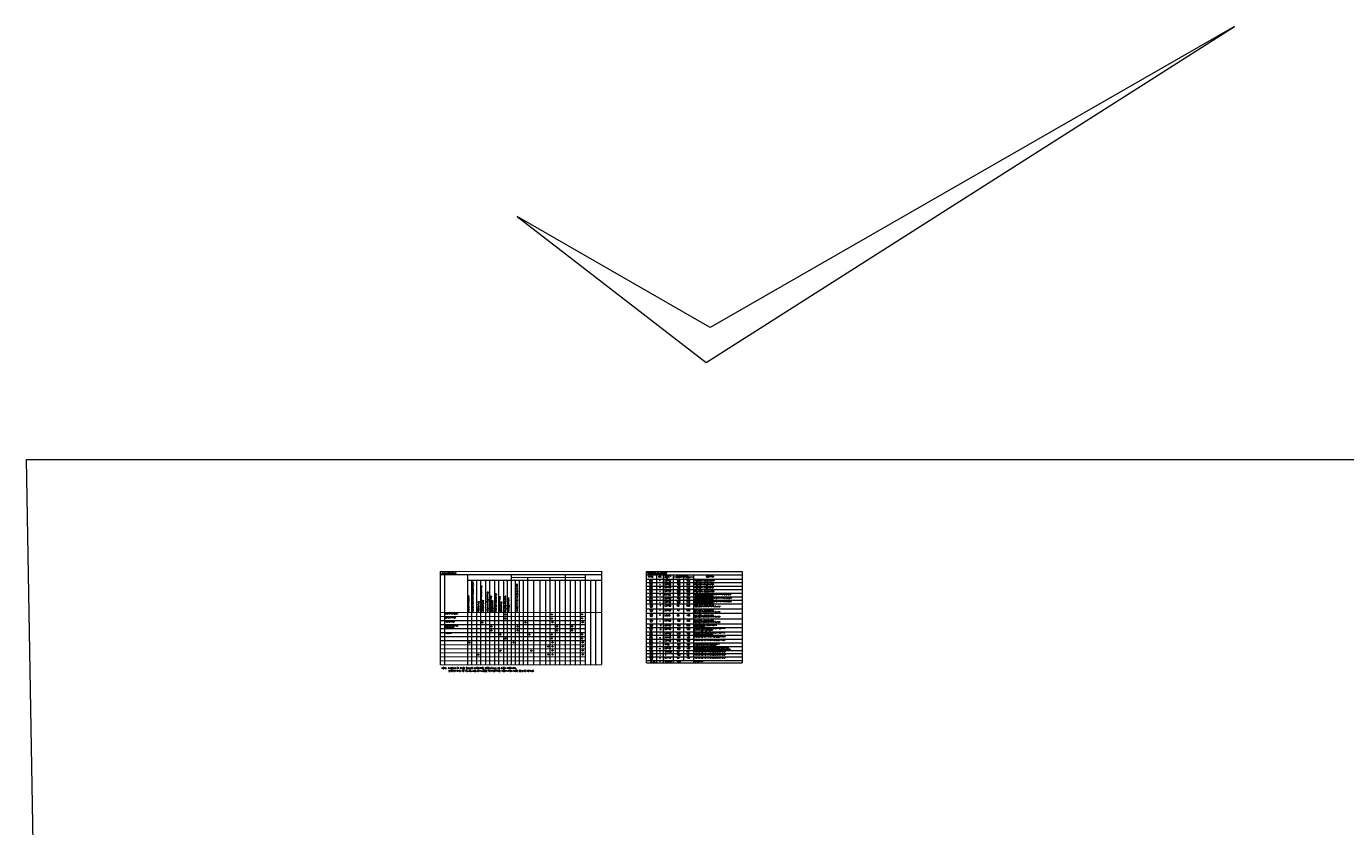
# Model space of a CAD drawing. Header units: inches. Extents: x 306235 to 1392759, y -66369 to 421098.
# Tile 83 of 91: x 315901 to 709605, y 182138 to 421098. Entities that reach past the tile are written whole.
import ezdxf
from ezdxf.enums import TextEntityAlignment as Align

# ---------------------------------------------------------------- set-up
doc = ezdxf.new("R2010")
doc.units = ezdxf.units.IN
doc.header["$LTSCALE"] = 1800
doc.header["$MEASUREMENT"] = 0
doc.linetypes.add('CENTER', pattern=[2, 1.25, -0.25, 0.25, -0.25])
doc.layers.get('0').update_dxf_attribs({"color": 253, "lineweight": 9})
for name, color, linetype, lineweight in [('1', 7, 'Continuous', 18), ('2CON', 1, 'Continuous', 13), ('A-WIN TAG', 3, 'Continuous', 13), ('A-WIN TAG TEXT', 3, 'Continuous', 13), ('CLAD-1', 3, 'Continuous', 15)]:
    doc.layers.add(name, color=color, linetype=linetype, lineweight=lineweight)
doc.layers.add('REV1', color=3, linetype='Continuous')
doc.layers.add('TEXT', color=3, linetype='Continuous')
doc.styles.add('COMPLEX', font='complex')
doc.styles.add('ROMANC', font='ROMANC.SHX')
doc.styles.add('ROMANS', font='romans.shx')
doc.styles.get("Standard").update_dxf_attribs({"font": 'arial.ttf'})

msp = doc.modelspace()

# ---------------------------------------------------------------- hatches: boundary and pattern name
at = {"layer": 'CLAD-1'}
h = msp.add_hatch(color=256, dxfattribs=at)
h.dxf.hatch_style = 1
h.paths.add_polyline_path([(459045.9, 245493.9, 1), (458678.2, 245493.9, 1)])
h = msp.add_hatch(color=256, dxfattribs=at)
h.dxf.hatch_style = 1
h.paths.add_polyline_path([(459046, 244293.9, 1), (458678.3, 244293.9, 1)])
h = msp.add_hatch(color=256, dxfattribs=at)
h.dxf.hatch_style = 1
h.paths.add_polyline_path([(472911.8, 245515, 1), (472544.1, 245515, 1)])
h = msp.add_hatch(color=256, dxfattribs=at)
h.dxf.hatch_style = 1
h.paths.add_polyline_path([(472911.9, 244315, 1), (472544.2, 244315, 1)])
h = msp.add_hatch(color=256, dxfattribs=at)
h.dxf.hatch_style = 1
h.paths.add_polyline_path([(481894.3, 245528.6, 1), (481526.6, 245528.6, 1)])
h = msp.add_hatch(color=256, dxfattribs=at)
h.dxf.hatch_style = 1
h.paths.add_polyline_path([(481894.4, 244328.6, 1), (481526.7, 244328.6, 1)])
h = msp.add_hatch(color=256, dxfattribs=at)
h.dxf.hatch_style = 1
h.paths.add_polyline_path([(452146, 243083.4, 1), (451778.3, 243083.4, 1)])
h = msp.add_hatch(color=256, dxfattribs=at)
h.dxf.hatch_style = 1
h.paths.add_polyline_path([(454846.1, 241887.5, 1), (454478.4, 241887.5, 1)])
h = msp.add_hatch(color=256, dxfattribs=at)
h.dxf.hatch_style = 1
h.paths.add_polyline_path([(454846.2, 240687.5, 1), (454478.5, 240687.5, 1)])
h = msp.add_hatch(color=256, dxfattribs=at)
h.dxf.hatch_style = 1
h.paths.add_polyline_path([(462646.2, 241899.4, 1), (462278.5, 241899.4, 1)])
h = msp.add_hatch(color=256, dxfattribs=at)
h.dxf.hatch_style = 1
h.paths.add_polyline_path([(462646.3, 240699.4, 1), (462278.6, 240699.4, 1)])
h = msp.add_hatch(color=256, dxfattribs=at)
h.dxf.hatch_style = 1
h.paths.add_polyline_path([(465046.1, 243112.6, 1), (464678.4, 243112.6, 1)])
h = msp.add_hatch(color=256, dxfattribs=at)
h.dxf.hatch_style = 1
h.paths.add_polyline_path([(473089.8, 243151.5, 1), (472722.1, 243151.5, 1)])
h = msp.add_hatch(color=256, dxfattribs=at)
h.dxf.hatch_style = 1
h.paths.add_polyline_path([(474416.8, 241917.3, 1), (474049.1, 241917.3, 1)])
h = msp.add_hatch(color=256, dxfattribs=at)
h.dxf.hatch_style = 1
h.paths.add_polyline_path([(474416.9, 240717.3, 1), (474049.2, 240717.3, 1)])
h = msp.add_hatch(color=256, dxfattribs=at)
h.dxf.hatch_style = 1
h.paths.add_polyline_path([(478926.6, 241924.1, 1), (478558.9, 241924.1, 1)])
h = msp.add_hatch(color=256, dxfattribs=at)
h.dxf.hatch_style = 1
h.paths.add_polyline_path([(478926.7, 240724.1, 1), (478559, 240724.1, 1)])
h = msp.add_hatch(color=256, dxfattribs=at)
h.dxf.hatch_style = 1
h.paths.add_polyline_path([(482072.4, 243153.9, 1), (481704.7, 243153.9, 1)])
h = msp.add_hatch(color=256, dxfattribs=at)
h.dxf.hatch_style = 1
h.paths.add_polyline_path([(448247.4, 237088.4, 1), (447879.7, 237088.4, 1)])
h = msp.add_hatch(color=256, dxfattribs=at)
h.dxf.hatch_style = 1
h.paths.add_polyline_path([(457546.3, 239491.6, 1), (457178.6, 239491.6, 1)])
h = msp.add_hatch(color=256, dxfattribs=at)
h.dxf.hatch_style = 1
h.paths.add_polyline_path([(459046.3, 238293.9, 1), (458678.6, 238293.9, 1)])
h = msp.add_hatch(color=256, dxfattribs=at)
h.dxf.hatch_style = 1
h.paths.add_polyline_path([(461447.5, 237103.7, 1), (461079.8, 237103.7, 1)])
h = msp.add_hatch(color=256, dxfattribs=at)
h.dxf.hatch_style = 1
h.paths.add_polyline_path([(466246.4, 239504.9, 1), (465878.7, 239504.9, 1)])
h = msp.add_hatch(color=256, dxfattribs=at)
h.dxf.hatch_style = 1
h.paths.add_polyline_path([(472912.1, 239515, 1), (472544.4, 239515, 1)])
h = msp.add_hatch(color=256, dxfattribs=at)
h.dxf.hatch_style = 1
h.paths.add_polyline_path([(472912.2, 238315, 1), (472544.5, 238315, 1)])
h = msp.add_hatch(color=256, dxfattribs=at)
h.dxf.hatch_style = 1
h.paths.add_polyline_path([(473091.3, 237151.5, 1), (472723.6, 237151.5, 1)])
h = msp.add_hatch(color=256, dxfattribs=at)
h.dxf.hatch_style = 1
h.paths.add_polyline_path([(481894.7, 239528.6, 1), (481527, 239528.6, 1)])
h = msp.add_hatch(color=256, dxfattribs=at)
h.dxf.hatch_style = 1
h.paths.add_polyline_path([(481894.8, 238328.6, 1), (481527.1, 238328.6, 1)])
h = msp.add_hatch(color=256, dxfattribs=at)
h.dxf.hatch_style = 1
h.paths.add_polyline_path([(482073.8, 237154, 1), (481706.1, 237154, 1)])
h = msp.add_hatch(color=256, dxfattribs=at)
h.dxf.hatch_style = 1
h.paths.add_polyline_path([(450949.3, 233488.4, 1), (450581.6, 233488.4, 1)])
h = msp.add_hatch(color=256, dxfattribs=at)
h.dxf.hatch_style = 1
h.paths.add_polyline_path([(457549.3, 234688.4, 1), (457181.6, 234688.4, 1)])
h = msp.add_hatch(color=256, dxfattribs=at)
h.dxf.hatch_style = 1
h.paths.add_polyline_path([(466768.3, 234687.3, 1), (466400.6, 234687.3, 1)])
h = msp.add_hatch(color=256, dxfattribs=at)
h.dxf.hatch_style = 1
h.paths.add_polyline_path([(471784.9, 235951.5, 1), (471417.2, 235951.5, 1)])
h = msp.add_hatch(color=256, dxfattribs=at)
h.dxf.hatch_style = 1
h.paths.add_polyline_path([(471784.9, 233551.5, 1), (471417.2, 233551.5, 1)])
h = msp.add_hatch(color=256, dxfattribs=at)
h.dxf.hatch_style = 1
h.paths.add_polyline_path([(473093.2, 235951.5, 1), (472725.5, 235951.5, 1)])
h = msp.add_hatch(color=256, dxfattribs=at)
h.dxf.hatch_style = 1
h.paths.add_polyline_path([(473093.2, 234751.5, 1), (472725.5, 234751.5, 1)])
h = msp.add_hatch(color=256, dxfattribs=at)
h.dxf.hatch_style = 1
h.paths.add_polyline_path([(473093.2, 233551.5, 1), (472725.5, 233551.5, 1)])
h = msp.add_hatch(color=256, dxfattribs=at)
h.dxf.hatch_style = 1
h.paths.add_polyline_path([(482075.7, 235954, 1), (481708, 235954, 1)])
h = msp.add_hatch(color=256, dxfattribs=at)
h.dxf.hatch_style = 1
h.paths.add_polyline_path([(482075.7, 234754, 1), (481708, 234754, 1)])
h = msp.add_hatch(color=256, dxfattribs=at)
h.dxf.hatch_style = 1
h.paths.add_polyline_path([(482075.7, 233554, 1), (481708, 233554, 1)])

# ---------------------------------------------------------------- linework, layer by layer
msp.add_lwpolyline([(315901, 291721.5), (758671.1, 291721.5), (762675.6, 62780.7), (319905.6, 62780.7)], close=True)
at = {"layer": '1'}
for p, q in [((439502.5, 257317.4, 0), (487528.2, 257383, -2.4)), ((487528.2, 257383, -2.4), (439502.5, 257317.4, 0)), ((487528.2, 257383, -2.4), (439502.5, 257317.4, 0)), ((440712.4, 257317.4, 0), (440713.9, 230473.2, -1.6)), ((447497, 257317.4, 0), (447498.5, 230482.5, -1.6)), ((460698.6, 230500.5, -5.5), (460697.1, 257332.8, -3.9)), ((460697.1, 256542, -5.7), (482677.5, 256609.4, -2.4)), ((465497.1, 256606.9, -10.9), (465498.6, 230507, -12.7)), ((472162.9, 256606.9, 0.1), (472164.4, 230516.1, -0.8)), ((476677.5, 257383, -4.5), (476679, 230522.3, -3.3)), ((482677.5, 257383, -2.4), (482679, 230530.5, -4.1)), ((487528.2, 258382.8, -2.4), (487523, 230537.1, -5.4)), ((487528.2, 258382.8, -2.4), (487523, 230537.1, -5.4)), ((487528.2, 258382.8, -2.4), (487523, 230537.1, -5.4)), ((487528.2, 258382.8, -2.4), (487523, 230537.1, -5.4)), ((500971.4, 258317.2), (524062.1, 258317.2)), ((500971.4, 257317.4), (529474.3, 257317.4)), ((500971.4, 256059.2), (529474.3, 256059.2)), ((500971.4, 256059.2), (529474.3, 256059.2)), ((500971.4, 256059.2), (529474.3, 256059.2)), ((503971.4, 257317.4), (503971.4, 231043.1)), ((505971.4, 257317.4), (505971.4, 231043.1)), ((508971.4, 257317.4), (508971.4, 231043.1)), ((508971.4, 256777.2), (514971.4, 256777.2)), ((511971.4, 256777.2), (511971.4, 231779.5)), ((514971.4, 257317.4), (514971.4, 231043.1)), ((487528.2, 255679.3, -2.4), (447497, 255613.7, 0)), ((448697, 255613.7, 0.5), (448698.5, 230484.1, -35.5)), ((450197, 255613.7, 0.5), (450198.5, 230486.1, -35.5)), ((451397, 255613.7, 0.5), (451398.5, 230487.8, -35.5)), ((452897, 255613.7, 0.5), (452898.5, 230489.8, -35.5)), ((452897, 255613.7, 0.5), (452898.5, 230489.8, -35.5)), ((454097, 255613.7, 0.5), (454098.5, 230491.5, -35.4)), ((455597, 255613.7, 0.5), (455598.5, 230493.5, -35.4)), ((456797, 255613.7, 0.5), (456798.5, 230495.2, -35.4)), ((456797, 255613.7, 0.5), (456798.5, 230495.2, -35.4)), ((458297, 255613.7, 0.5), (458298.5, 230497.2, -35.4)), ((459362, 255630.7, 0.3), (459363.4, 230498.7, -35.6)), ((461898.6, 230502.1, -4.7), (461897.1, 255676.8, -2.9)), ((461898.6, 230502.1, -4.6), (461897.1, 255629.1, -2.9)), ((463098.6, 230503.8, 0.2), (463097.1, 255676.8, 2)), ((464298.6, 230505.4, -17.6), (464297.1, 255676.8, -15.9)), ((467216, 255676.8, 2.2), (467217.5, 230509.4, 0.4)), ((469153.7, 255676.8, 3.2), (469155.2, 230512, 0.6)), ((470854.6, 255676.8, 8), (470856.1, 230514.4, 5.3)), ((472162.9, 255676.8, 1.2), (472164.4, 230516.1, -0.6)), ((473667.7, 255676.8, 4.3), (473669.2, 230518.2, 2.5)), ((473667.7, 255676.8, 4.3), (473669.2, 230518.2, 2.5)), ((474997.6, 255679, -1.6), (474999.1, 230520, -3.4)), ((474997.6, 255679, -1.6), (474999.1, 230520, -3.4)), ((476677.5, 255679.3, -2.3), (476679, 230522.3, -4.1)), ((476677.5, 255679.3, -2.3), (476679, 230522.3, -4.1)), ((478177.5, 255679.3, -1.9), (478179, 230524.4, -3.7)), ((479661.5, 255679.3, -1.9), (479663, 230526.4, -3.7)), ((481145.5, 255679.3, -1.9), (481147, 230528.4, -3.7)), ((482677.5, 255679.3, -2.4), (482679, 230530.5, -4.2)), ((482677.5, 255679.3, -2.4), (482679, 230530.5, -4.2)), ((482677.5, 255679.3, -2.4), (482679, 230530.5, -4.2)), ((482677.5, 255679.3, -2.4), (482679, 230530.5, -4.2)), ((484271, 255679.3, -2.4), (484272.5, 230532.7, -4.2)), ((484271, 255679.3, -2.4), (484272.5, 230532.7, -4.2)), ((485771, 255679.3, -2.4), (485772.5, 230534.7, -4.2)), ((485771, 255679.3, -2.4), (485772.5, 230534.7, -4.2)), ((500971.4, 255009.4), (529474.3, 255009.4)), ((500971.4, 255009.4), (529474.3, 255009.4)), ((500971.4, 253959.6), (529474.3, 253959.6)), ((500971.4, 252909.8), (529474.3, 252909.8)), ((500971.4, 252909.8), (529474.3, 252909.8)), ((500971.4, 251860), (529474.3, 251860)), ((500971.4, 250779.5), (529474.3, 250779.5)), ((500971.4, 250779.5), (529474.3, 250779.5)), ((500971.4, 249729.7), (529474.3, 249729.7)), ((500971.4, 249729.7), (529474.3, 249729.7)), ((500971.4, 248679.9), (529474.3, 248679.9)), ((500971.4, 248679.9), (529474.3, 248679.9)), ((500971.4, 248679.9), (529474.3, 248679.9)), ((439502.5, 246071.5, 0), (487528.2, 246137.1, -2.4)), ((439502.5, 244871.5, 0), (482677.5, 244937.1, -3.2)), ((500959.3, 245856.9), (529462.2, 245856.9)), ((500971.4, 247220.5), (529474.3, 247220.5)), ((500971.4, 244168.3), (529474.3, 244168.3)), ((439502.5, 243671.5, 0), (482677.5, 243737.1, -3.2)), ((439502.5, 242471.5, 0), (482677.5, 242537.1, -3.2)), ((439502.5, 241271.5, 0), (482677.5, 241337.1, -3.2)), ((500971.4, 242716), (529474.3, 242716)), ((500971.4, 241643.9), (529474.3, 241643.9)), ((500971.4, 241643.9), (529474.3, 241643.9)), ((500971.4, 240344.8), (529474.3, 240344.8)), ((439502.5, 240071.5, 0), (482677.5, 240137.1, -3.2)), ((439502.5, 240071.5, 0), (482677.5, 240137.1, -3.2)), ((439502.5, 238871.5, 0), (482677.5, 238937.1, -3.2)), ((439502.5, 237671.5, 0), (482677.6, 237737.1, -3.2)), ((439503.9, 236471.5, 0), (482678.9, 236537.1, -3.2)), ((500971.4, 239262.1), (529474.3, 239262.1)), ((500971.4, 239262.1), (529474.3, 239262.1)), ((500971.4, 238071.2), (529474.3, 238071.2)), ((500971.4, 237007.4), (529474.3, 237007.4)), ((439503.9, 235271.5, 0), (482679, 235337.1, -3.2)), ((439505.7, 234071.5, 0), (482680.7, 234137.1, -3.2)), ((439505.7, 232871.5, 0), (482680.7, 232937.1, -3.2)), ((500971.4, 235924.7), (529474.3, 235924.7)), ((500971.4, 235924.7), (529474.3, 235924.7)), ((500971.4, 234733.8), (529474.3, 234733.8)), ((500971.4, 234733.8), (529474.3, 234733.8)), ((500971.4, 234733.8), (529474.3, 234733.8)), ((500971.4, 234733.8), (529474.3, 234733.8)), ((500971.4, 233790.4), (529474.3, 233790.4)), ((500971.4, 232847), (529474.3, 232847)), ((439498.6, 230471.5, -0.9), (487524.3, 230537.1, -5.2)), ((439505.7, 231671.5, 0), (482680.7, 231737.1, -3.2)), ((439505.7, 230471.5, 0), (482680.7, 230537.1, -3.2)), ((500971.4, 231779.5), (529474.3, 231779.5)), ((500971.4, 231043.1), (529474.3, 231043.1))]:
    msp.add_line(p, q, dxfattribs=at)
for points in [[(462370.1, 364301.8), (518779.1, 320754.5), (676491.9, 421098.3), (519968.3, 331211.1), (462370.1, 364301.8)], [(439503.9, 230471.5), (439502.5, 258317.2), (487528.2, 258382.8)], [(500971.4, 231043.1), (500971.4, 258317.2), (529474.3, 258317.2), (529474.3, 231043.1)]]:
    msp.add_lwpolyline(points, dxfattribs=at)
at = {"layer": '2CON'}
for p, q in [((502747.3, 255502.4, 0.1), (501847.3, 255502.4, 0.1)), ((502747.3, 254505.2, 0.1), (501847.3, 254505.2, 0.1)), ((502747.3, 253465.8, 0.1), (501847.3, 253465.8, 0.1)), ((502747.3, 252416, 0.1), (501847.3, 252416, 0.1)), ((502747.3, 251359.4, 0.1), (501847.3, 251359.4, 0.1)), ((502747.3, 250280.6, 0.1), (501847.3, 250280.6, 0.1)), ((502747.3, 249230.8, 0.1), (501847.3, 249230.8, 0.1)), ((502847.9, 248097.3, 0.1), (501947.9, 248097.3, 0.1)), ((502847.9, 246728.2, 0.1), (501947.9, 246728.2, 0.1)), ((502847.9, 245242, 0.1), (501947.9, 245242, 0.1)), ((502747.3, 241063.7, 0.1), (501847.3, 241063.7, 0.1)), ((502847.9, 243676, 0.1), (501947.9, 243676, 0.1)), ((502847.9, 242223.8, 0.1), (501947.9, 242223.8, 0.1)), ((502747.3, 239764.6, 0.1), (501847.3, 239764.6, 0.1)), ((502747.3, 238626.7, 0.1), (501847.3, 238626.7, 0.1)), ((502747.3, 237562.9, 0.1), (501847.3, 237562.9, 0.1)), ((502747.3, 236506.8, 0.1), (501847.3, 236506.8, 0.1)), ((502747.3, 235289.3, 0.1), (501847.3, 235289.3, 0.1)), ((502847.9, 234238.7, 0.1), (501947.9, 234238.7, 0.1)), ((502847.9, 233295.3, 0.1), (501947.9, 233295.3, 0.1)), ((502847.9, 232404.5, 0.1), (501947.9, 232404.5, 0.1))]:
    msp.add_line(p, q, dxfattribs=at)
at = {"layer": 'A-WIN TAG', "elevation": 0.1}
for points in [[(502072.3, 255892.1), (501847.3, 255502.4), (502072.3, 255112.7), (502522.3, 255112.7), (502747.3, 255502.4), (502522.3, 255892.1)], [(502072.3, 254894.9), (501847.3, 254505.2), (502072.3, 254115.5), (502522.3, 254115.5), (502747.3, 254505.2), (502522.3, 254894.9)], [(502072.3, 253855.5), (501847.3, 253465.8), (502072.3, 253076.1), (502522.3, 253076.1), (502747.3, 253465.8), (502522.3, 253855.5)], [(502072.3, 252805.7), (501847.3, 252416), (502072.3, 252026.3), (502522.3, 252026.3), (502747.3, 252416), (502522.3, 252805.7)], [(502072.3, 251749.1), (501847.3, 251359.4), (502072.3, 250969.7), (502522.3, 250969.7), (502747.3, 251359.4), (502522.3, 251749.1)], [(502072.3, 250670.3), (501847.3, 250280.6), (502072.3, 249890.9), (502522.3, 249890.9), (502747.3, 250280.6), (502522.3, 250670.3)], [(502072.3, 249620.5), (501847.3, 249230.8), (502072.3, 248841.1), (502522.3, 248841.1), (502747.3, 249230.8), (502522.3, 249620.5)], [(502172.9, 248487.1), (501947.9, 248097.3), (502172.9, 247707.6), (502622.9, 247707.6), (502847.9, 248097.3), (502622.9, 248487.1)], [(502172.9, 247117.9), (501947.9, 246728.2), (502172.9, 246338.5), (502622.9, 246338.5), (502847.9, 246728.2), (502622.9, 247117.9)], [(502172.9, 245631.7), (501947.9, 245242), (502172.9, 244852.2), (502622.9, 244852.2), (502847.9, 245242), (502622.9, 245631.7)], [(502072.3, 241453.4), (501847.3, 241063.7), (502072.3, 240674), (502522.3, 240674), (502747.3, 241063.7), (502522.3, 241453.4)], [(502172.9, 244065.7), (501947.9, 243676), (502172.9, 243286.3), (502622.9, 243286.3), (502847.9, 243676), (502622.9, 244065.7)], [(502172.9, 242613.5), (501947.9, 242223.8), (502172.9, 241834), (502622.9, 241834), (502847.9, 242223.8), (502622.9, 242613.5)], [(502072.3, 240154.3), (501847.3, 239764.6), (502072.3, 239374.9), (502522.3, 239374.9), (502747.3, 239764.6), (502522.3, 240154.3)], [(502072.3, 239016.4), (501847.3, 238626.7), (502072.3, 238237), (502522.3, 238237), (502747.3, 238626.7), (502522.3, 239016.4)], [(502072.3, 237952.7), (501847.3, 237562.9), (502072.3, 237173.2), (502522.3, 237173.2), (502747.3, 237562.9), (502522.3, 237952.7)], [(502072.3, 236896.5), (501847.3, 236506.8), (502072.3, 236117.1), (502522.3, 236117.1), (502747.3, 236506.8), (502522.3, 236896.5)], [(502072.3, 235679), (501847.3, 235289.3), (502072.3, 234899.6), (502522.3, 234899.6), (502747.3, 235289.3), (502522.3, 235679)], [(502172.9, 234628.4), (501947.9, 234238.7), (502172.9, 233849), (502622.9, 233849), (502847.9, 234238.7), (502622.9, 234628.4)], [(502172.9, 233685), (501947.9, 233295.3), (502172.9, 232905.6), (502622.9, 232905.6), (502847.9, 233295.3), (502622.9, 233685)], [(502172.9, 232794.2), (501947.9, 232404.5), (502172.9, 232014.8), (502622.9, 232014.8), (502847.9, 232404.5), (502622.9, 232794.2)]]:
    msp.add_lwpolyline(points, close=True, dxfattribs=at)
at = {"layer": 'CLAD-1'}
for centre in [(458862, 245493.9, 1.3), (458862.1, 244293.9, -0.4), (472727.9, 245515, 15.9), (472728, 244315, 15.8), (481710.5, 245528.6, 13.5), (481710.6, 244328.6, 13.4), (451962.2, 243083.4, -2.1), (454662.3, 241887.5, -3.8), (454662.3, 240687.5, -5.5), (462462.4, 241899.4, 12.3), (462462.4, 240699.4, 12.2), (464862.3, 243112.6, 1), (472906, 243151.5, 0.3), (474233, 241917.3, 19.5), (474233, 240717.3, 19.4), (478742.7, 241924.1, 13.3), (478742.8, 240724.1, 13.2), (481888.6, 243153.9, -5.3), (448063.5, 237088.4, 22.8), (457362.4, 239491.6, -7.2), (458862.5, 238293.9, 14.8), (461263.6, 237103.7, 16.3), (466062.5, 239504.9, 4.1), (472728.3, 239515, 15.7), (472728.3, 238315, 13.8), (472907.4, 237151.5, -2.2), (481710.9, 239528.6, 13.1), (481710.9, 238328.6, 13.1), (481890, 237154, -5.3), (450765.4, 233488.4, -18.9), (457365.4, 234688.4, -17.3), (466584.4, 234687.3, 17.1), (471601, 235951.5, 3.8), (471601, 233551.5, 3.6), (472909.3, 235951.5, -2.2), (472909.3, 234751.5, -2.2), (472909.3, 233551.5, -2.2), (481891.9, 235954, -5.3), (481891.9, 234754, -5.3), (481891.9, 233554, -5.3)]:
    msp.add_circle(centre, 183.8, dxfattribs=at)
at = {"layer": 'REV1'}
msp.add_lwpolyline([(503195.7, 231635.3), (502928.8, 231173.1), (503462.5, 231173.1)], close=True, dxfattribs=at)

# ---------------------------------------------------------------- texts
at = {"layer": 'A-WIN TAG TEXT'}
for s, height, p in [('SD', 250, (502277.6, 255702.3, 0.1)), ('SD', 250, (502277.6, 254705.1, 0.1)), ('SD', 250, (502277.6, 253665.7, 0.1)), ('SD', 250, (502277.6, 252615.9, 0.1)), ('4', 250, (502308.9, 252230.1, 0.1)), ('3', 250, (502308.9, 253279.9, 0.1)), ('2', 250, (502308.9, 254319.3, 0.1)), ('1', 250, (502308.9, 255316.5, 0.1)), ('FPD', 200, (502281.5, 251519.4, 0.1)), ('FPD', 200, (502281.5, 250440.6, 0.1)), ('FPD', 200, (502281.5, 249390.8, 0.1)), ('3', 200, (502281.5, 249069, 0.1)), ('2', 200, (502281.5, 250118.8, 0.1)), ('PD', 200, (502382.1, 248257.3, 0.1)), ('1', 200, (502281.5, 251197.6, 0.1)), ('1', 200, (502409.5, 247911.5, 0.1)), ('PD', 200, (502382.1, 246888.1, 0.1)), ('PD', 200, (502382.1, 245401.9, 0.1)), ('3', 200, (502409.5, 245056.1, 0.1)), ('2', 200, (502409.5, 246542.3, 0.1)), ('AW', 250, (502277.6, 241263.6, 0.1)), ('AD', 200, (502382.1, 242383.7, 0.1)), ('PD', 200, (502382.1, 243836, 0.1)), ('1', 250, (502308.9, 240877.8, 0.1)), ('4', 200, (502409.5, 243490.1, 0.1)), ('4', 200, (502409.5, 242037.9, 0.1)), ('AW', 250, (502277.6, 239964.5, 0.1)), ('FW', 250, (502277.6, 238826.7, 0.1)), ('FW', 250, (502277.6, 237762.9, 0.1)), ('FW', 250, (502277.6, 236706.8, 0.1)), ('3', 250, (502308.9, 236320.9, 0.1)), ('2', 250, (502308.9, 239578.7, 0.1)), ('2', 250, (502308.9, 237377.1, 0.1)), ('1', 250, (502308.9, 238440.9, 0.1)), ('FW', 250, (502277.6, 235489.3, 0.1)), ('1a', 250, (502308.9, 235103.5, 0.1)), ('AV', 250, (502378.2, 232604.4, 0.1)), ('AV', 200, (502382.1, 234398.6, 0.1)), ('AV', 200, (502382.1, 233455.2, 0.1)), ('3', 250, (502409.5, 232218.6, 0.1)), ('2', 200, (502409.5, 233109.4, 0.1)), ('1', 200, (502409.5, 234052.8, 0.1))]:
    msp.add_text(s, height=height, dxfattribs=at).set_placement(p, align=Align.MIDDLE)
at = {"layer": 'REV1', "style": 'COMPLEX'}
msp.add_text('1', height=250, dxfattribs=at).set_placement((503146.4, 231232.6))
at = {"layer": 'TEXT', "linetype": 'CENTER', "style": 'ROMANC'}
msp.add_text('%%UFINISH SCHEDULE', height=375, rotation=0.000008, dxfattribs=at).set_placement((439819, 258015.7, 0), align=Align.TOP_LEFT)
msp.add_text('%%USCHEDULE OF JOINERY', height=375, dxfattribs=at).set_placement((501232.7, 258054.9, 0), align=Align.TOP_LEFT)
at = {"layer": 'TEXT', "style": 'ROMANC'}
msp.add_text('ACID/ALKALI RESISTANT TILES', height=300, rotation=90.000008, dxfattribs=at).set_placement((453757.5, 246328.7, 1.3))
at = {"layer": 'TEXT', "linetype": 'CENTER', "attachment_point": 1, "line_spacing_factor": 0.9, "style": 'ROMANC'}
for s, insert, char_height, width in [('{\\T0.9;SYMBOL}', (501503.6, 256963.7, 0), 300, 10616.837), ('{\\T0.9;NOS.}', (504478.5, 256963.7, 0), 300, 10616.837), ('{\\T0.9;SILL LEVEL\\PAT EL....}', (506352.3, 257208.1, 0), 300, 10616.837), ('{\\T0.9;WIDTH}', (509897.1, 256689.6, 0), 300, 10616.837), ('{\\T0.9;MASONRY OPENING}', (509897.1, 257190.1, 0), 300, 10616.837), ('{\\T0.9;HEIGHT}', (512746.3, 256689.6, 0), 300, 10616.837), ('{\\T0.9;DESCRIPTION}', (518673.5, 256963.7, 0), 300, 10616.837), ('{\\T0.9;-}', (504840, 254595.6, 0), 300, 1131.387), ('{\\T0.9;1}', (504840, 255694.7, 0), 300, 1131.387), ('{\\T0.9;1}', (504840, 252587.3, 0), 300, 1131.387), ('{\\T0.9;2}', (504866.2, 253656.3, 0), 300, 1131.387), ('{\\T0.9;(+)17.000}', (506350, 255694.7, 0), 300, 10616.837), ('{\\T0.9;(+)17.000}', (506350, 254644.9, 0), 300, 10616.837), ('{\\T0.9;(+)17.000}', (506350, 252636.6, 0), 300, 10616.837), ('{\\T0.9;(+)17.000}', (506369.9, 253737.2, 0), 300, 10616.837), ('{\\T0.9;2000}', (510071, 255694.7, 0), 300, 10616.837), ('{\\T0.9;2000}', (510071, 252533.3, 0), 300, 10616.837), ('{\\T0.9;1000}', (510071, 254644.9, 0), 300, 10616.837), ('{\\T0.9;1200}', (510071, 253583.1, 0), 300, 10616.837), ('{\\T0.9;2100}', (512968.1, 255694.7, 0), 300, 10616.837), ('{\\T0.9;2100}', (512968.1, 254644.9, 0), 300, 10616.837), ('{\\T0.9;2100}', (512968.1, 253583.1, 0), 300, 10616.837), ('{\\T0.9;2400}', (512968.1, 252533.3, 0), 300, 10616.837), ('{\\T0.9;STEEL DOOR - SINGLE SHUTTER}', (515319.6, 253604.3, 0), 285, 17337.792), ('{\\T0.9;STEEL DOOR - DOUBLE SHUTTER }', (515319.6, 252554.5, 0), 285, 17337.792), ('{\\T0.9;STEEL DOOR - DOUBLE SHUTTER}', (515366.6, 255712.3, 0), 285, 17337.792), ('{\\T0.9;STEEL DOOR - SINGLE SHUTTER}', (515366.6, 254662.5, 0), 285, 17337.792), ('{\\T0.9;-}', (504840, 249315.9, 0), 300, 1131.387), ('{\\T0.9;4}', (504866.2, 248376.6, 0), 300, 1131.387), ('{\\T0.9;3}', (504866.2, 251556.7, 0), 300, 1131.387), ('{\\T0.9;-}', (504866.2, 250476.2, 0), 300, 1131.387), ('{\\T0.9;(+)17.000}', (506284.5, 251548.3, 0), 300, 10616.837), ('{\\T0.9;(+)17.000}', (506350, 250415, 0), 300, 10616.837), ('{\\T0.9;(+)17.000}', (506350, 249365.2, 0), 300, 10616.837), ('{\\T0.9;(+)17.000}', (506350, 248239.4, 0), 300, 10616.837), ('{\\T0.9;2000}', (510071, 249365.2, 0), 300, 10616.837), ('{\\T0.9;900}', (510071, 248239.4, 0), 300, 10616.837), ('{\\T0.9;1200}', (510071, 251495.5, 0), 300, 10616.837), ('{\\T0.9;1500}', (510071, 250415, 0), 300, 10616.837), ('{\\T0.9;2100}', (512968.1, 251495.5, 0), 300, 10616.837), ('{\\T0.9;2100}', (512968.1, 250415, 0), 300, 10616.837), ('{\\T0.9;2100}', (512968.1, 249365.2, 0), 300, 10616.837), ('{\\T0.9;2100}', (512968.1, 248239.4, 0), 300, 10616.837), ('{\\T0.9;P.V.C. DOOR - SINGLE SHUTTER \\PSOLID CORE PVC FRAME WITH PVC SHUTTER}', (515340.4, 248440.5, 0), 285, 12627.216), ('{\\T0.9;FIRE PROOF DOOR - SINGLE SHUTTER WITH  PANIC DEVICE & VISION PANEL 6MM THK. GLASS}', (515366.6, 251679.2, 0), 285, 12982.239), ('{\\T0.9;FIRE PROOF DOOR - DOUBLE SHUTTER WITH  PANIC DEVICE & VISION PANEL 6MM THK. GLASS}', (515366.6, 250591, 0), 285, 12952.959), ('{\\T0.9;FIRE PROOF DOOR - DOUBLE SHUTTER WITH  PANIC DEVICE & VISION PANEL 6MM THK. GLASS}', (515366.6, 249541.2, 0), 285, 12952.959), ('{\\T0.9;5}', (504840, 245443, 0), 300, 1131.387), ('{\\T0.9;6}', (504866.2, 246917.2, 0), 300, 1131.387), ('{\\T0.9;(+)17.000}', (506350, 246870.2, 0), 300, 10616.837), ('{\\T0.9;(+)0.300}', (506350, 245384, 0), 300, 10616.837), ('{\\T0.9;750}', (510071, 246870.2, 0), 300, 10616.837), ('{\\T0.9;600}', (510071, 245384, 0), 300, 10616.837), ('{\\T0.9;2100}', (512968.1, 246870.2, 0), 300, 10616.837), ('{\\T0.9;1800}', (512968.1, 245384, 0), 300, 10616.837), ('{\\T0.9;P.V.C. DOOR - SINGLE SHUTTER \\PSOLID CORE PVC FRAME WITH PVC SHUTTER}', (515269.4, 246852, 0), 285, 12627.216), ('{\\T0.9;P.V.C. DOOR - SINGLE SHUTTER \\PSOLID CORE PVC FRAME WITH PVC SHUTTER}', (515269.4, 245365.7, 0), 285, 12627.216), ('{\\T0.9;-}', (504840, 243754.5, 0), 300, 1131.387), ('{\\T0.9;24}', (504866.2, 241247.1, 0), 300, 1131.387), ('{\\T0.9;10}', (504866.2, 242412.8, 0), 300, 1131.387), ('{\\T0.9;(+)17.000}', (506350, 243818.1, 0), 300, 10616.837), ('{\\T0.9;(+)17.000}', (506350, 242365.8, 0), 300, 10616.837), ('{\\T0.9;(+)17.900}', (506350, 241279.4, 0), 300, 10616.837), ('{\\T0.9;3000}', (510071, 241279.4, 0), 300, 10616.837), ('{\\T0.9;1000}', (510071, 243818.1, 0), 300, 10616.837), ('{\\T0.9;1200}', (510071, 242365.8, 0), 300, 10616.837), ('{\\T0.9;2100}', (512968.1, 243818.1, 0), 300, 10616.837), ('{\\T0.9;2400}', (512968.1, 242365.8, 0), 300, 10616.837), ('{\\T0.9;1200}', (512968.1, 241279.4, 0), 300, 10616.837), ('ALUMINIUM FRAME GLAZED DOOR - SINGLE SHUTTER', (515161.3, 242484.6, 0), 285, 8494.877), ('{\\T0.9;ANODISED ALUMINUM FRAMED SLIDING WINDOW WITH }', (515269.8, 241466.5, 0), 285, 17337.792), ('{\\T0.9;ANODISED ALUMINUM FRAMED SLIDING WINDOW WITH }', (515269.8, 240167.4, 0), 285, 17337.792), ('{\\T0.9;P.V.C. DOOR - SINGLE SHUTTER \\PSOLID CORE PVC FRAME WITH PVC SHUTTER}', (515269.4, 243799.8, 0), 285, 12627.216), ('{\\T0.9;6MM THK. CLEAR FLOAT GLASS}', (515269.8, 241019.7, 0), 285, 17337.792), ('{\\T0.9;4}', (504840, 238721.2, 0), 300, 1131.387), ('{\\T0.9;-}', (504840, 237657.4, 0), 300, 1131.387), ('{\\T0.9;-}', (504840, 236593.6, 0), 300, 1131.387), ('{\\T0.9;-}', (504866.2, 240041.5, 0), 300, 1131.387), ('{\\T0.9;AS/ELE.}', (506373.8, 236723.3, 0), 300, 10616.837), ('{\\T0.9;(+)17.900}', (506350, 239980.3, 0), 300, 10616.837), ('{\\T0.9;(+)17.900}', (506350, 238861.1, 0), 300, 10616.837), ('{\\T0.9;(+)17.900}', (506350, 237797.3, 0), 300, 10616.837), ('{\\T0.9;3000}', (510071, 238861.1, 0), 300, 10616.837), ('{\\T0.9;2500}', (510071, 239980.3, 0), 300, 10616.837), ('{\\T0.9;2500}', (510071, 237797.3, 0), 300, 10616.837), ('{\\T0.9;1200}', (510071, 236663.3, 0), 300, 10616.837), ('{\\T0.9;1200}', (512968.1, 239980.3, 0), 300, 10616.837), ('{\\T0.9;1200}', (512968.1, 238861.1, 0), 300, 10616.837), ('{\\T0.9;1200}', (512968.1, 237797.3, 0), 300, 10616.837), ('{\\T0.9;1200}', (512968.1, 236663.3, 0), 300, 10616.837), ('{\\T0.9;ANODISED ALUMINUM FRAMED FIXED GLAZED WINDOW}', (515269.8, 239027.7, 0), 285, 14204.496), ('{\\T0.9;ANODISED ALUMINUM FRAMED FIXED GLAZED WINDOW}', (515269.8, 237964, 0), 285, 14204.496), ('{\\T0.9;ANODISED ALUMINUM FRAMED FIXED GLASS }', (515269.8, 236906.7, 0), 285, 17337.792), ('{\\T0.9;WINDOW WITH 6MM THK WIRED GLASS}', (515269.8, 236459.8, 0), 285, 17337.792), ('{\\T0.9;6MM THK. CLEAR FLOAT GLASS}', (515269.8, 239720.6, 0), 285, 17337.792), ('{\\T0.9;2}', (504840, 232602.9, 0), 300, 1131.387), ('{\\T0.9;9}', (504840, 235383.8, 0), 300, 1131.387), ('{\\T0.9;-}', (504866.2, 233487.1, 0), 300, 1131.387), ('{\\T0.9;6}', (504866.2, 234430.5, 0), 300, 1131.387), ('{\\T0.9;(+)17.900}', (506350, 235523.7, 0), 300, 10616.837), ('{\\T0.9;(+)17.450}', (506350, 232732.3, 0), 300, 10616.837), ('{\\T0.9;-}', (506517.3, 233587.8, 0), 300, 10616.837), ('{\\T0.9;(+)18.800}', (506517.3, 234531.2, 0), 300, 10616.837), ('{\\T0.9;3000}', (510071, 235523.7, 0), 300, 10616.837), ('{\\T0.9;600}', (510071, 234531.2, 0), 300, 10616.837), ('{\\T0.9;600}', (510071, 232732.3, 0), 300, 917.771), ('{\\T0.9;1000}', (510071, 233587.8, 0), 300, 10616.837), ('{\\T0.9;400}', (512968.1, 233534, 0), 300, 10616.837), ('{\\T0.9;600}', (512968.1, 234477.4, 0), 300, 10616.837), ('{\\T0.9;1200}', (512968.1, 235523.7, 0), 300, 10616.837), ('{\\T0.9;1650}', (512968.1, 232732.3, 0), 300, 10616.837), ('{\\T0.9;ANODISED ALUMINUM FRAMED FIXED GLAZED WINDOW WITH}', (515269.8, 235690.4, 0), 285, 14204.496), ('{\\T0.9;ANODISED ALUMINUM FRAMED LOUVERED VENTILATOR}', (515374.2, 234550.1, 0), 285, 17337.792), ('{\\T0.9;ANODISED ALUMINUM FRAMED LOUVERED VENTILATOR}', (515374.2, 233606.7, 0), 285, 17337.792), ('{\\T0.9;ANODISED ALUMINUM FRAMED LOUVERED VENTILATOR}', (515374.2, 232699, 0), 285, 17337.792), ('{\\T0.9;EF}', (502077, 231572.8, 0), 300, 10616.837), ('{\\T0.9;7}', (504866.2, 231546, 0), 300, 1131.387), ('{\\T0.9;(+)19.700\\fISOCPEUR|b0|i0|c0|p34;℄}', (506517.3, 231677.7, 0), 300, 10616.837), ('{\\T0.9;330%%C }', (510201.1, 231645.3, 0), 300, 10616.837), ('{\\T0.9;EXHAUST FAN}', (515374.2, 231668.7, 0), 285, 17337.792)]:
    msp.add_mtext(s, dxfattribs=dict(at, insert=insert, char_height=char_height, width=width))
at = {"layer": 'TEXT', "char_height": 300, "attachment_point": 1, "rotation": 90.000008, "style": 'ROMANC'}
for s, insert, width in [('GRANOLITHIC WITH NON-METALLIC HARDNER', (449009.7, 246371.5, 1.3), 9177.934), ('HEAVY DUTY CEMENT CONCRETE TILES (CARBORANDUM)', (451538, 246371.5, 1.3), 8766.159), ('GLAZED VITRIFIED TILES DOUBLE CHARGE', (454375, 246371.5, 1.3), 6733.265), ('HEAVY DUTY ANTI SKID CERAMIC TILES', (456986.5, 246371.5, 1.3), 6733.265), ('GLAZED VITRIFIED TILES DOUBLE CHARGE', (462175.1, 246434.6, 11.5), 8383.382), ('GRANOLITHIC FLOORING', (447785.5, 246371.5, 1.3), 6505.65), ('TERRAZO TILES', (450757.5, 246371.5, 1.3), 6733.265), ('HEAVY DUTY CERAMIC TIES', (455920, 246371.5, 1.3), 6733.265), ('POLISHED KOTA STONE.', (458656, 246371.5, 1.3), 6733.265), ('OIL RESISTANT PAINT', (459721, 246388.5, 1.1), 6733.265)]:
    msp.add_mtext(s, dxfattribs=dict(at, insert=insert, width=width))
at = {"layer": 'TEXT', "attachment_point": 1}
for s, insert, char_height, width, style in [('{\\C3;LAYDOWN AREA}', (440942.6, 244704, -0.1), 300, 2988.176, 'ROMANC'), ('OPERATING FLOOR', (440942.5, 245903.8, 0), 300, 5142.857, 'ROMANC'), ('CENTRAL CONTROL ROOM (A/C)', (440942.6, 242304, -0.1), 300, 5115.866, 'ROMANC'), ('HEATER AREA', (440942.6, 243504, -0.1), 300, 6059.136, 'ROMANC'), ('PANTRY', (441172.1, 239977.5, -9.6), 300, 4486.204, 'ROMANC'), ('{\\H1.0909x;DOUBLE SHEET TOUGHENED GLASS }HERMITICALLY SEALED {\\H1.0909x; }', (515272.4, 235226.1, 0), 261.251, 14490.632, 'ROMANC'), ('NOTE: 1.HEIGHT OF FALSE CEILING IN CONTROL ROOM SHALL BE 3.50M FROM FFL. ', (439843.1, 229694.8, -1.1), 400, 28856.383, 'ROMANS'), ('2.REFER DWG NO PE-DG-426-611-C062 FOR CONTROL ROOM AREA FALSE CEILING DETAILS.', (441901.9, 228834.2, -1.1), 400, 29408.549, 'ROMANS')]:
    msp.add_mtext(s, dxfattribs=dict(at, insert=insert, char_height=char_height, width=width, style=style))

doc.saveas('drawing.dxf')
